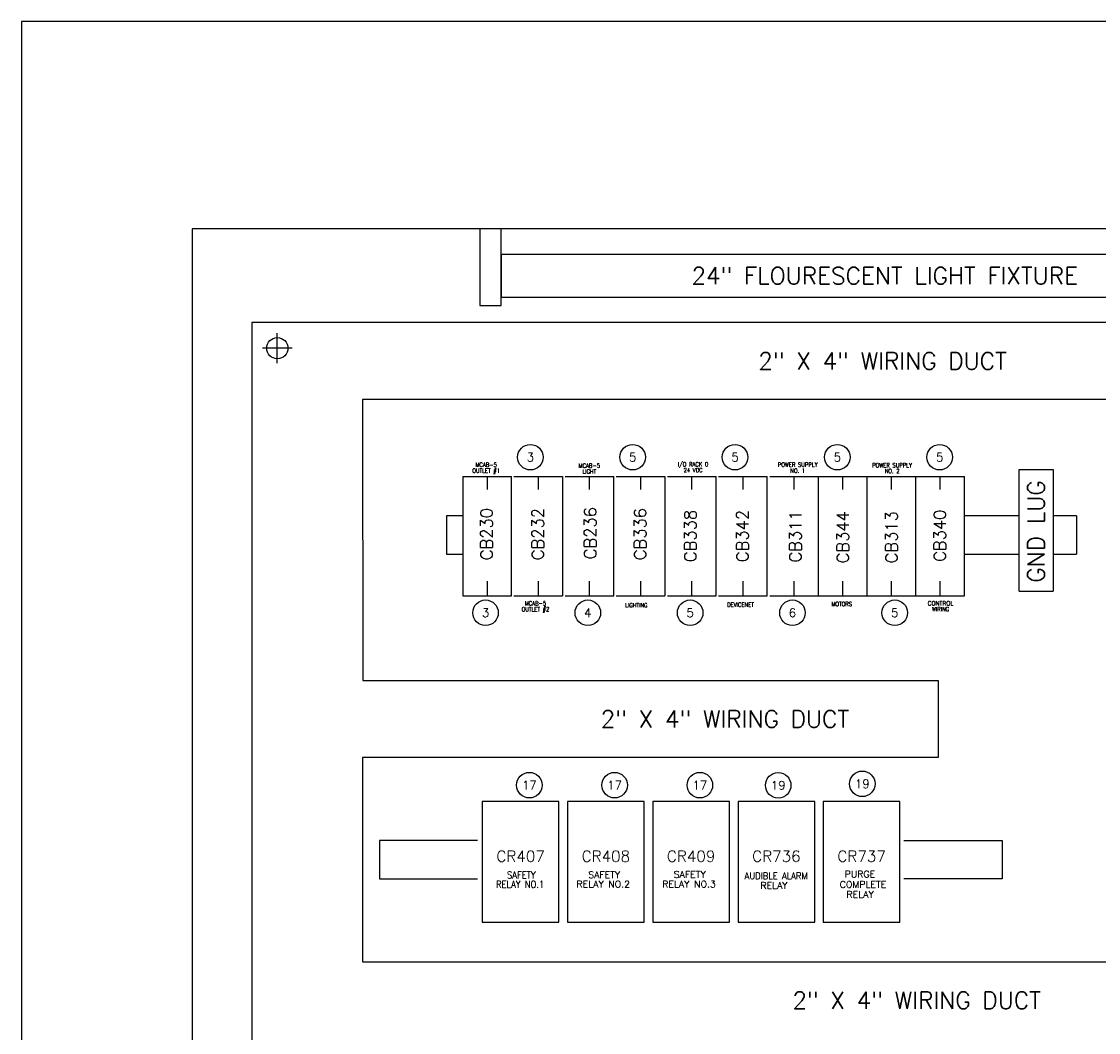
# Model space of a CAD drawing. Header units: inches. Extents: x 0 to 120, y 0 to 76.
# Tile 2 of 4: x 0 to 32, y 46 to 76. Entities that reach past the tile are written whole.
import ezdxf
from ezdxf.enums import TextEntityAlignment as Align

# ---------------------------------------------------------------- set-up
doc = ezdxf.new("R2010")
doc.units = ezdxf.units.IN
doc.header["$MEASUREMENT"] = 0
doc.linetypes.add('CENTER', pattern=[2, 1.25, -0.25, 0.25, -0.25])
for name, color, linetype in [('CL', 7, 'Continuous'), ('PBAL', 7, 'Continuous'), ('PDESC', 1, 'Continuous'), ('PITEM', 1, 'Continuous'), ('PSYMS', 7, 'Continuous'), ('PTAG', 30, 'Continuous')]:
    doc.layers.add(name, color=color, linetype=linetype)
doc.layers.add('Viewports', color=3, linetype='Continuous', plot=False)
doc.styles.add('LEGACY', font='romans.shx')
doc.styles.add('ROMANS', font='ROMANS.SHX')
doc.styles.add('WD', font='romans.shx')

# ---------------------------------------------------------------- blocks, each defined once
blk = doc.blocks.new('WD_PTAG')
at = {"style": 'LEGACY', "width": 0.9}
for tag, flags, p in [('P_TAG1', 8, (0, 0.202)), ('P_ITEM', 9, (0, 0.374)), ('DESC1', 8, (0, 0))]:
    blk.add_attdef(tag, text='', height=0.125, dxfattribs=dict(at, flags=flags)).set_placement(p, align=Align.CENTER)
at = {"style": 'LEGACY', "width": 0.7}
blk.add_attdef('LOC', text='', height=0.0625, dxfattribs=at).set_placement((0, 0.359), align=Align.CENTER)
at = {"style": 'LEGACY', "width": 0.9, "flags": 8}
blk.add_attdef('DESC2', text='', height=0.125, dxfattribs=at).set_placement((0.001, -0.047), align=Align.TOP_CENTER)
at = {"linetype": 'Continuous', "style": 'LEGACY', "flags": 1}
for tag, p in [('P_MFG', (-0.016, -0.297)), ('P_CAT', (-0.016, -0.231))]:
    blk.add_attdef(tag, text='', height=0.05, dxfattribs=at).set_placement(p, align=Align.MIDDLE)
at = {"linetype": 'Continuous', "style": 'LEGACY', "flags": 9}
for tag, p in [('WDBLKNAM', (-0.016, -0.197)), ('P_ASSYCODE', (-0.016, -0.344)), ('RATING10', (-0.016, -0.5)), ('RATING12', (-0.016, -0.516)), ('RATING11', (-0.016, -0.531)), ('RATING1', (-0.016, -0.359)), ('RATING2', (-0.016, -0.375)), ('RATING4', (-0.016, -0.391)), ('RATING3', (-0.016, -0.406)), ('RATING8', (-0.016, -0.422)), ('RATING7', (-0.016, -0.438)), ('RATING6', (-0.016, -0.453)), ('RATING5', (-0.016, -0.469)), ('RATING9', (-0.016, -0.484))]:
    blk.add_attdef(tag, text='', height=0.01, dxfattribs=at).set_placement(p, align=Align.CENTER)
blk = doc.blocks.new('PNLB56')
at = {"layer": 'PBAL'}
blk.add_circle((0, 0), 0.375, dxfattribs=at)
at = {"layer": 'PITEM', "style": 'LEGACY'}
blk.add_attdef('B_ITEM', text='', height=0.25, dxfattribs=at).set_placement((0, 0), align=Align.MIDDLE)
blk = doc.blocks.new('PNLB65')
at = {"layer": 'PBAL'}
blk.add_circle((0, 0), 0.375, dxfattribs=at)
at = {"layer": 'PITEM', "style": 'LEGACY'}
blk.add_attdef('B_ITEM', text='', height=0.25, dxfattribs=at).set_placement((0, 0), align=Align.MIDDLE)
blk = doc.blocks.new('PNLB74')
at = {"layer": 'PBAL'}
blk.add_circle((0, 0), 0.375, dxfattribs=at)
at = {"layer": 'PITEM', "style": 'LEGACY'}
blk.add_attdef('B_ITEM', text='', height=0.25, dxfattribs=at).set_placement((0, 0), align=Align.MIDDLE)
blk = doc.blocks.new('PNLB83')
at = {"layer": 'PBAL'}
blk.add_circle((0, 0), 0.375, dxfattribs=at)
at = {"layer": 'PITEM', "style": 'LEGACY'}
blk.add_attdef('B_ITEM', text='', height=0.25, dxfattribs=at).set_placement((0, 0), align=Align.MIDDLE)
blk = doc.blocks.new('PNLB92')
at = {"layer": 'PBAL'}
blk.add_circle((0, 0), 0.375, dxfattribs=at)
at = {"layer": 'PITEM', "style": 'LEGACY'}
blk.add_attdef('B_ITEM', text='', height=0.25, dxfattribs=at).set_placement((0, 0), align=Align.MIDDLE)
blk = doc.blocks.new('PNLBA1')
at = {"layer": 'PBAL'}
blk.add_circle((0, 0), 0.375, dxfattribs=at)
at = {"layer": 'PITEM', "style": 'LEGACY'}
blk.add_attdef('B_ITEM', text='', height=0.25, dxfattribs=at).set_placement((0, 0), align=Align.MIDDLE)
blk = doc.blocks.new('PNLBB0')
at = {"layer": 'PBAL'}
blk.add_circle((0, 0), 0.375, dxfattribs=at)
at = {"layer": 'PITEM', "style": 'LEGACY'}
blk.add_attdef('B_ITEM', text='', height=0.25, dxfattribs=at).set_placement((0, 0), align=Align.MIDDLE)
blk = doc.blocks.new('PNLBBF')
at = {"layer": 'PBAL'}
blk.add_circle((0, 0), 0.375, dxfattribs=at)
at = {"layer": 'PITEM', "style": 'LEGACY'}
blk.add_attdef('B_ITEM', text='', height=0.25, dxfattribs=at).set_placement((0, 0), align=Align.MIDDLE)
blk = doc.blocks.new('PNLBCE')
at = {"layer": 'PBAL'}
blk.add_circle((0, 0), 0.375, dxfattribs=at)
at = {"layer": 'PITEM', "style": 'LEGACY'}
blk.add_attdef('B_ITEM', text='', height=0.25, dxfattribs=at).set_placement((0, 0), align=Align.MIDDLE)
blk = doc.blocks.new('PNLBDD')
at = {"layer": 'PBAL'}
blk.add_circle((0, 0), 0.375, dxfattribs=at)
at = {"layer": 'PITEM', "style": 'LEGACY'}
blk.add_attdef('B_ITEM', text='', height=0.25, dxfattribs=at).set_placement((0, 0), align=Align.MIDDLE)
blk = doc.blocks.new('PNLCC5')
at = {"layer": 'PBAL'}
blk.add_circle((0, 0), 0.375, dxfattribs=at)
at = {"layer": 'PITEM', "style": 'LEGACY'}
blk.add_attdef('B_ITEM', text='', height=0.25, dxfattribs=at).set_placement((0, 0), align=Align.MIDDLE)
blk = doc.blocks.new('PNLCD4')
at = {"layer": 'PBAL'}
blk.add_circle((0, 0), 0.375, dxfattribs=at)
at = {"layer": 'PITEM', "style": 'LEGACY'}
blk.add_attdef('B_ITEM', text='', height=0.25, dxfattribs=at).set_placement((0, 0), align=Align.MIDDLE)
blk = doc.blocks.new('PNLCE3')
at = {"layer": 'PBAL'}
blk.add_circle((0, 0), 0.375, dxfattribs=at)
at = {"layer": 'PITEM', "style": 'LEGACY'}
blk.add_attdef('B_ITEM', text='', height=0.25, dxfattribs=at).set_placement((0, 0), align=Align.MIDDLE)
blk = doc.blocks.new('PNLCF2')
at = {"layer": 'PBAL'}
blk.add_circle((0, 0), 0.375, dxfattribs=at)
at = {"layer": 'PITEM', "style": 'LEGACY'}
blk.add_attdef('B_ITEM', text='', height=0.25, dxfattribs=at).set_placement((0, 0), align=Align.MIDDLE)
blk = doc.blocks.new('PNLD01')
at = {"layer": 'PBAL'}
blk.add_circle((0, 0), 0.375, dxfattribs=at)
at = {"layer": 'PITEM', "style": 'LEGACY'}
blk.add_attdef('B_ITEM', text='', height=0.25, dxfattribs=at).set_placement((0, 0), align=Align.MIDDLE)
blk = doc.blocks.new('ABCRA040')
for p, q in [((2.25, 3.53125), (0, 3.53125)), ((0, 3.53125), (0, 0)), ((2.25, 0), (2.25, 3.53125)), ((0, 0), (2.25, 0))]:
    blk.add_line(p, q)

msp = doc.modelspace()

# ---------------------------------------------------------------- linework, layer by layer
at = {"color": 4}
for p, q in [((56.625, 70), (5, 70)), ((5, 70), (5, 8.5)), ((54.25, 67.25), (6.75, 67.25)), ((6.75, 67.25), (6.75, 10.25)), ((54.25, 65), (10, 65)), ((10, 65), (10.006, 56.75)), ((10.006, 56.75), (26.877, 56.75)), ((26.877, 56.75), (26.877, 54.5)), ((10, 54.5), (10.002, 48.5)), ((26.877, 54.5), (10, 54.5)), ((10.002, 48.5), (54.25, 48.5))]:
    msp.add_line(p, q, dxfattribs=at)
for p, q in [((13.438, 70), (13.438, 67.75)), ((14.062, 67.75), (14.062, 70)), ((47.562, 69.25), (14.062, 69.25)), ((14.062, 69.25), (14.062, 68)), ((14.062, 68), (47.562, 68)), ((13.438, 67.75), (14.062, 67.75)), ((29.25, 59.375), (29.25, 62.938)), ((29.25, 62.938), (30.25, 62.938)), ((30.25, 62.938), (30.25, 59.375)), ((12.939, 62.734), (12.939, 59.234)), ((12.939, 62.734), (14.367, 62.734)), ((13.649, 62.734), (13.649, 62.351)), ((14.359, 62.734), (14.359, 59.234)), ((14.439, 62.734), (15.867, 62.734)), ((15.149, 62.734), (15.149, 62.351)), ((15.859, 62.734), (15.859, 59.234)), ((15.939, 62.734), (17.367, 62.734)), ((16.649, 62.734), (16.649, 62.351)), ((17.359, 62.734), (17.359, 59.234)), ((17.439, 62.734), (18.867, 62.734)), ((18.149, 62.734), (18.149, 62.351)), ((18.859, 62.734), (18.859, 59.234)), ((18.939, 62.734), (20.367, 62.734)), ((19.649, 62.734), (19.649, 62.351)), ((20.359, 62.734), (20.359, 59.234)), ((20.439, 62.734), (21.867, 62.734)), ((21.149, 62.734), (21.149, 62.351)), ((21.859, 62.734), (21.859, 59.234)), ((21.939, 62.734), (23.367, 62.734)), ((22.649, 62.734), (22.649, 62.351)), ((23.359, 62.734), (23.359, 59.234)), ((23.367, 62.734), (24.794, 62.734)), ((24.077, 62.734), (24.077, 62.351)), ((24.787, 62.734), (24.787, 59.234)), ((24.794, 62.734), (26.222, 62.734)), ((25.504, 62.734), (25.504, 62.351)), ((26.214, 62.734), (26.214, 59.234)), ((26.222, 62.734), (27.649, 62.734)), ((26.932, 62.734), (26.932, 62.351)), ((27.642, 62.734), (27.642, 59.234)), ((12.46, 61.582), (12.46, 60.457)), ((12.939, 61.582), (12.46, 61.582)), ((29.25, 61.582), (27.642, 61.582)), ((30.939, 61.582), (30.25, 61.582)), ((12.46, 60.457), (12.939, 60.457)), ((27.642, 60.457), (29.25, 60.457)), ((30.25, 60.457), (30.939, 60.457)), ((13.649, 59.663), (13.649, 59.234)), ((15.149, 59.663), (15.149, 59.234)), ((16.649, 59.663), (16.649, 59.234)), ((18.149, 59.663), (18.149, 59.234)), ((19.649, 59.663), (19.649, 59.234)), ((21.149, 59.663), (21.149, 59.234)), ((22.649, 59.663), (22.649, 59.234)), ((24.077, 59.663), (24.077, 59.234)), ((25.504, 59.663), (25.504, 59.234)), ((26.932, 59.663), (26.932, 59.234)), ((12.939, 59.234), (14.367, 59.234)), ((14.439, 59.234), (15.867, 59.234)), ((15.939, 59.234), (17.367, 59.234)), ((17.439, 59.234), (18.867, 59.234)), ((18.939, 59.234), (20.367, 59.234)), ((20.439, 59.234), (21.867, 59.234)), ((21.939, 59.234), (23.367, 59.234)), ((23.367, 59.234), (24.794, 59.234)), ((24.794, 59.234), (26.222, 59.234)), ((26.222, 59.234), (27.649, 59.234)), ((10.5, 52.062), (10.5, 50.938)), ((13.375, 52.062), (10.5, 52.062)), ((25.875, 52.062), (28.76, 52.062)), ((10.5, 50.938), (13.375, 50.938)), ((28.76, 50.938), (25.875, 50.938)), ((11.236, 48.5), (11.816, 48.5)), ((12.361, 48.5), (12.941, 48.5))]:
    msp.add_line(p, q)
msp.add_circle((7.5, 66.5), 0.312)
at = {"layer": 'CL', "linetype": 'CENTER'}
for p, q in [((7.5, 66.062), (7.5, 66.938)), ((7.938, 66.5), (7.062, 66.5))]:
    msp.add_line(p, q, dxfattribs=at)
at = {"layer": 'PSYMS'}
for p, q in [((30.939, 61.582), (30.939, 60.457)), ((29.25, 59.375), (30.25, 59.375)), ((28.76, 52.062), (28.76, 50.938))]:
    msp.add_line(p, q, dxfattribs=at)
at = {"layer": 'Viewports'}
msp.add_lwpolyline([(0, 0), (120, 0), (120, 76.08), (0, 76.08)], close=True, dxfattribs=at)

# ---------------------------------------------------------------- block references
at = {"layer": 'PBAL'}
for name, p, values in [('PNLB56', (14.921, 63.303), {'B_ITEM': '3'}), ('PNLB65', (17.921, 63.303), {'B_ITEM': '5'}), ('PNLB74', (20.921, 63.303), {'B_ITEM': '5'}), ('PNLB83', (23.921, 63.303), {'B_ITEM': '5'}), ('PNLB92', (26.921, 63.303), {'B_ITEM': '5'}), ('PNLBA1', (13.606, 58.74), {'B_ITEM': '3'}), ('PNLBB0', (16.606, 58.74), {'B_ITEM': '4'}), ('PNLBBF', (19.606, 58.74), {'B_ITEM': '5'}), ('PNLBCE', (22.606, 58.74), {'B_ITEM': '6'}), ('PNLBDD', (25.606, 58.74), {'B_ITEM': '5'}), ('PNLCC5', (14.891, 53.685), {'B_ITEM': '17'}), ('PNLCD4', (17.391, 53.685), {'B_ITEM': '17'}), ('PNLCE3', (19.891, 53.685), {'B_ITEM': '17'}), ('PNLCF2', (22.188, 53.68), {'B_ITEM': '19'}), ('PNLD01', (24.653, 53.724), {'B_ITEM': '19'})]:
    msp.add_blockref(name, p, dxfattribs=at).add_auto_attribs(values)
at = {"layer": 'PSYMS'}
ref = msp.add_blockref('WD_PTAG', (20.218, 64.113), dxfattribs=at)
ref.add_attrib('P_TAG1', 'CB338', dxfattribs={"layer": 'PTAG', "height": 0.35, "rotation": 90, "style": 'WD', "flags": 8}).set_placement((19.786, 60.993), align=Align.CENTER)
ref.add_attrib('DESC1', 'I/O RACK 0', dxfattribs={"layer": 'PDESC', "height": 0.125, "style": 'WD', "width": 0.9, "flags": 8}).set_placement((19.691, 63.033), align=Align.CENTER)
ref.add_attrib('DESC2', '24 VDC', dxfattribs={"layer": 'PDESC', "height": 0.125, "style": 'WD', "width": 0.9, "flags": 8}).set_placement((19.692, 62.986), align=Align.TOP_CENTER)
ref = msp.add_blockref('WD_PTAG', (13.718, 64.113), dxfattribs=at)
ref.add_attrib('P_TAG1', 'CB230', dxfattribs={"layer": 'PTAG', "height": 0.35, "rotation": 90, "style": 'WD', "flags": 8}).set_placement((13.813, 61.047), align=Align.CENTER)
ref.add_attrib('DESC1', 'MCAB-5', dxfattribs={"layer": 'PDESC', "height": 0.125, "style": 'WD', "width": 0.9, "flags": 8}).set_placement((13.624, 63.019), align=Align.CENTER)
ref.add_attrib('DESC2', 'OUTLET #1', dxfattribs={"layer": 'PDESC', "height": 0.125, "style": 'WD', "width": 0.9, "flags": 8}).set_placement((13.625, 62.972), align=Align.TOP_CENTER)
ref = msp.add_blockref('WD_PTAG', (21.218, 66.113), dxfattribs=at)
ref.add_attrib('P_TAG1', 'CB236', dxfattribs={"layer": 'PTAG', "height": 0.35, "rotation": 90, "style": 'WD', "flags": 8}).set_placement((16.852, 61.075), align=Align.CENTER)
ref.add_attrib('DESC1', 'MCAB-5', dxfattribs={"layer": 'PDESC', "height": 0.125, "style": 'WD', "width": 0.9, "flags": 8}).set_placement((16.649, 62.993), align=Align.CENTER)
ref.add_attrib('DESC2', 'LIGHT', dxfattribs={"layer": 'PDESC', "height": 0.125, "style": 'WD', "width": 0.9, "flags": 8}).set_placement((16.65, 62.946), align=Align.TOP_CENTER)
ref = msp.add_blockref('WD_PTAG', (22.718, 64.113), dxfattribs=at)
ref.add_attrib('P_TAG1', 'CB311', dxfattribs={"layer": 'PTAG', "height": 0.35, "rotation": 90, "style": 'WD', "flags": 8}).set_placement((22.867, 60.98), align=Align.CENTER)
ref.add_attrib('DESC1', 'POWER SUPPLY', dxfattribs={"layer": 'PDESC', "height": 0.125, "style": 'WD', "width": 0.9, "flags": 8}).set_placement((22.759, 63.019), align=Align.CENTER)
ref.add_attrib('DESC2', 'NO. 1', dxfattribs={"layer": 'PDESC', "height": 0.125, "style": 'WD', "width": 0.9, "flags": 8}).set_placement((22.76, 62.972), align=Align.TOP_CENTER)
ref = msp.add_blockref('WD_PTAG', (28.718, 64.113), dxfattribs=at)
ref.add_attrib('P_TAG1', 'CB313', dxfattribs={"layer": 'PTAG', "height": 0.35, "rotation": 90, "style": 'WD', "flags": 8}).set_placement((25.684, 60.955), align=Align.CENTER)
ref.add_attrib('DESC1', 'POWER SUPPLY', dxfattribs={"layer": 'PDESC', "height": 0.125, "style": 'WD', "width": 0.9, "flags": 8}).set_placement((25.528, 63.005), align=Align.CENTER)
ref.add_attrib('DESC2', 'NO. 2', dxfattribs={"layer": 'PDESC', "height": 0.125, "style": 'WD', "width": 0.9, "flags": 8}).set_placement((25.529, 62.958), align=Align.TOP_CENTER)
ref = msp.add_blockref('WD_PTAG', (15.218, 64.113), dxfattribs=at)
ref.add_attrib('P_TAG1', 'CB232', dxfattribs={"layer": 'PTAG', "height": 0.35, "rotation": 90, "style": 'WD', "flags": 8}).set_placement((15.313, 61.047), align=Align.CENTER)
ref.add_attrib('DESC1', 'MCAB-5', dxfattribs={"layer": 'PDESC', "height": 0.125, "style": 'WD', "width": 0.9, "flags": 8}).set_placement((15.07, 58.954), align=Align.CENTER)
ref.add_attrib('DESC2', 'OUTLET #2', dxfattribs={"layer": 'PDESC', "height": 0.125, "style": 'WD', "width": 0.9, "flags": 8}).set_placement((15.071, 58.907), align=Align.TOP_CENTER)
ref = msp.add_blockref('WD_PTAG', (18.218, 64.113), dxfattribs=at)
ref.add_attrib('P_TAG1', 'CB336', dxfattribs={"layer": 'PTAG', "height": 0.35, "rotation": 90, "style": 'WD', "flags": 8}).set_placement((18.313, 61.047), align=Align.CENTER)
ref.add_attrib('DESC1', 'LIGHTING', dxfattribs={"layer": 'PDESC', "height": 0.125, "style": 'WD', "width": 0.9, "flags": 8}).set_placement((18.029, 58.9), align=Align.CENTER)
ref = msp.add_blockref('WD_PTAG', (21.218, 64.113), dxfattribs=at)
ref.add_attrib('P_TAG1', 'CB342', dxfattribs={"layer": 'PTAG', "height": 0.35, "rotation": 90, "style": 'WD', "flags": 8}).set_placement((21.313, 60.993), align=Align.CENTER)
ref.add_attrib('DESC1', 'DEVICENET', dxfattribs={"layer": 'PDESC', "height": 0.125, "style": 'WD', "width": 0.9, "flags": 8}).set_placement((21.083, 58.913), align=Align.CENTER)
ref = msp.add_blockref('WD_PTAG', (26.218, 64.113), dxfattribs=at)
ref.add_attrib('P_TAG1', 'CB344', dxfattribs={"layer": 'PTAG', "height": 0.35, "rotation": 90, "style": 'WD', "flags": 8}).set_placement((24.259, 60.955), align=Align.CENTER)
ref.add_attrib('DESC1', 'MOTORS', dxfattribs={"layer": 'PDESC', "height": 0.125, "style": 'WD', "width": 0.9, "flags": 8}).set_placement((24.051, 58.933), align=Align.CENTER)
ref = msp.add_blockref('WD_PTAG', (27.102, 60.798), dxfattribs=at)
ref.add_attrib('P_TAG1', 'CB340', dxfattribs={"layer": 'PTAG', "height": 0.35, "rotation": 90, "style": 'WD', "flags": 8}).set_placement((27.102, 61), align=Align.CENTER)
ref.add_attrib('DESC1', 'CONTROL', dxfattribs={"layer": 'PDESC', "height": 0.125, "style": 'WD', "flags": 8}).set_placement((26.948, 58.955), align=Align.CENTER)
ref.add_attrib('DESC2', 'WIRING', dxfattribs={"layer": 'PDESC', "height": 0.125, "style": 'WD', "width": 0.9, "flags": 8}).set_placement((26.949, 58.908), align=Align.TOP_CENTER)
ref = msp.add_blockref('ABCRA040', (13.509, 49.671), dxfattribs=at)
ref.add_attrib('P_TAG1', 'CR407', dxfattribs={"layer": 'PTAG', "height": 0.325, "style": 'WD'}).set_placement((14.634, 51.437), align=Align.CENTER)
ref.add_attrib('DESC1', 'SAFETY', dxfattribs={"layer": 'PDESC', "height": 0.2, "style": 'WD', "width": 0.9}).set_placement((14.655, 50.952), align=Align.CENTER)
ref.add_attrib('DESC2', 'RELAY NO.1', dxfattribs={"layer": 'PDESC', "height": 0.2, "style": 'WD', "width": 0.9}).set_placement((14.621, 50.675), align=Align.CENTER)
ref = msp.add_blockref('ABCRA040', (16.009, 49.671), dxfattribs=at)
ref.add_attrib('P_TAG1', 'CR408', dxfattribs={"layer": 'PTAG', "height": 0.325, "style": 'WD'}).set_placement((17.134, 51.437), align=Align.CENTER)
ref.add_attrib('DESC1', 'SAFETY', dxfattribs={"layer": 'PDESC', "height": 0.2, "style": 'WD'}).set_placement((17.087, 50.955), align=Align.CENTER)
ref.add_attrib('DESC2', 'RELAY NO.2', dxfattribs={"layer": 'PDESC', "height": 0.2, "style": 'WD'}).set_placement((17.057, 50.682), align=Align.CENTER)
ref = msp.add_blockref('ABCRA040', (18.509, 49.671), dxfattribs=at)
ref.add_attrib('P_TAG1', 'CR409', dxfattribs={"layer": 'PTAG', "height": 0.325, "style": 'WD'}).set_placement((19.634, 51.437), align=Align.CENTER)
ref.add_attrib('DESC1', 'SAFETY', dxfattribs={"layer": 'PDESC', "height": 0.2, "style": 'WD'}).set_placement((19.593, 50.965), align=Align.CENTER)
ref.add_attrib('DESC2', 'RELAY NO.3', dxfattribs={"layer": 'PDESC', "height": 0.2, "style": 'WD'}).set_placement((19.573, 50.682), align=Align.CENTER)
ref = msp.add_blockref('ABCRA040', (21.009, 49.671), dxfattribs=at)
ref.add_attrib('P_TAG1', 'CR736', dxfattribs={"layer": 'PTAG', "height": 0.325, "style": 'WD'}).set_placement((22.134, 51.437), align=Align.CENTER)
ref.add_attrib('DESC1', 'AUDIBLE ALARM', dxfattribs={"layer": 'PDESC', "height": 0.2, "style": 'WD', "width": 0.9}).set_placement((22.129, 50.924), align=Align.CENTER)
ref.add_attrib('DESC2', 'RELAY', dxfattribs={"layer": 'PDESC', "height": 0.2, "style": 'WD'}).set_placement((22.065, 50.642), align=Align.CENTER)
ref = msp.add_blockref('ABCRA040', (23.509, 49.671), dxfattribs=at)
ref.add_attrib('P_TAG1', 'CR737', dxfattribs={"layer": 'PTAG', "height": 0.325, "style": 'WD'}).set_placement((24.634, 51.437), align=Align.CENTER)
ref.add_attrib('DESC1', 'PURGE', dxfattribs={"layer": 'PDESC', "height": 0.2, "style": 'WD'}).set_placement((24.584, 50.975), align=Align.CENTER)
ref.add_attrib('DESC2', 'COMPLETE', dxfattribs={"layer": 'PDESC', "height": 0.2, "style": 'WD'}).set_placement((24.675, 50.672), align=Align.CENTER)
ref.add_attrib('DESC3', 'RELAY', (24.19, 50.379), dxfattribs={"layer": 'PDESC', "height": 0.2, "style": 'WD'})

# ---------------------------------------------------------------- texts
at = {"style": 'ROMANS'}
for s, p in [('24" FLOURESCENT LIGHT FIXTURE', (25.312, 68.375)), ('2" X 4" WIRING DUCT', (25.247, 65.875)), ('2" X 4" WIRING DUCT', (20.624, 55.375)), ('2" X 4" WIRING DUCT', (26.247, 47.125))]:
    msp.add_text(s, height=0.5, dxfattribs=at).set_placement(p, align=Align.CENTER)
msp.add_text('GND LUG', height=0.5, rotation=90, dxfattribs=at).set_placement((30, 61.125), align=Align.CENTER)

doc.saveas('drawing.dxf')
